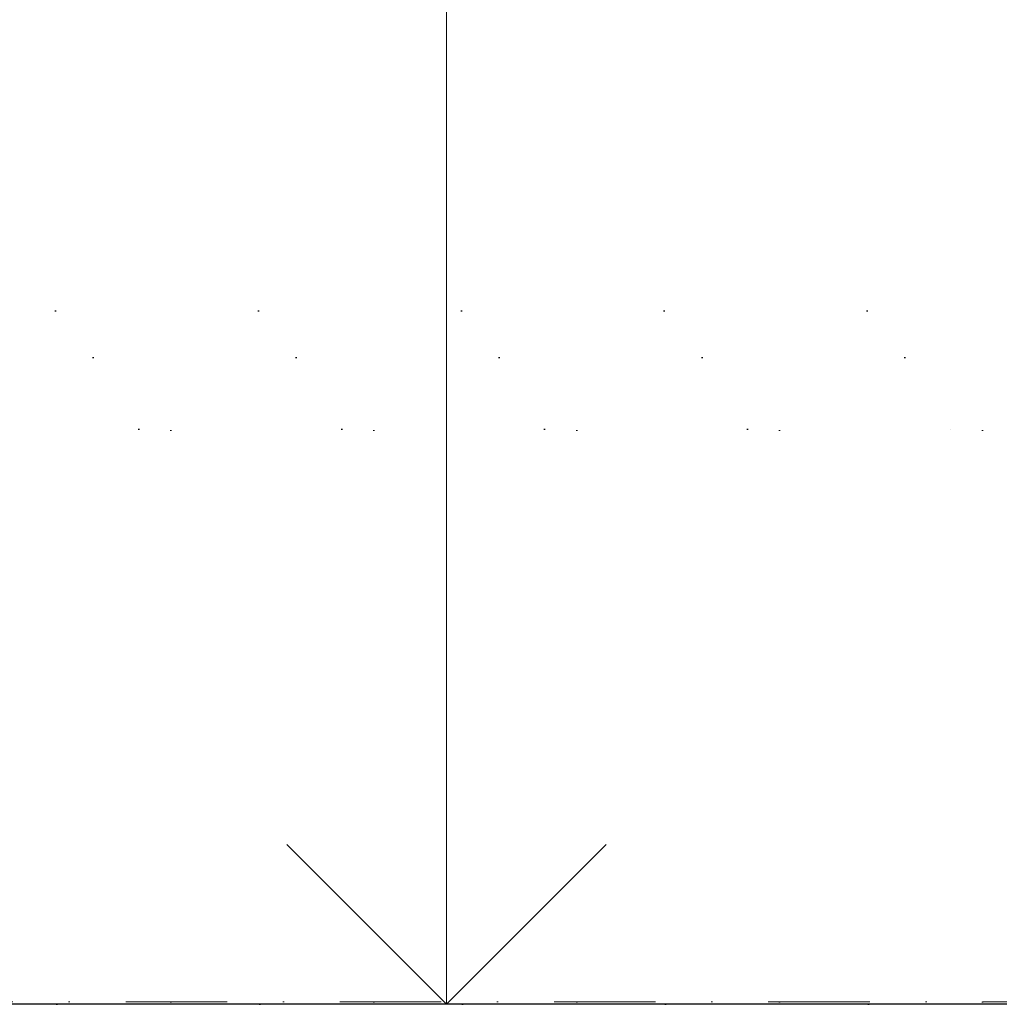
# Model space of a CAD drawing. Header units: millimetres. Extents: x -63554 to 200, y -19084 to 40052.
# Tile 20 of 120: x -40494 to -38961, y -18706 to -17165. Entities that reach past the tile are written whole.
import ezdxf

# ---------------------------------------------------------------- set-up
doc = ezdxf.new("R2010")
doc.units = ezdxf.units.MM
doc.header["$MEASUREMENT"] = 0
doc.linetypes.add('Dot & Dashed', pattern=[335.138881, 158.75, -88.194444, 0, -88.194437])
doc.linetypes.add('Dotted', pattern=[317.499995, 0, -317.499995])
for name, color, linetype in [('New_1154_Välistrepid_ kaldteed ja terrassid', 7, 'Continuous'), ('New_1252_Varikatused', 7, 'Continuous'), ('New__trapid', 7, 'Continuous')]:
    doc.layers.add(name, color=color, linetype=linetype)
for name, color, linetype, lineweight in [('New_1154_Välistrepid_ kaldteed ja terrassid_Pen_No__41', 7, 'Continuous', 25), ('New_1252_Varikatused_Pen_No__1', 7, 'Continuous', 13), ('New_1252_Varikatused_Pen_No__41', 7, 'Continuous', 25), ('New__trapid_Pen_No__1', 7, 'Continuous', 13)]:
    doc.layers.add(name, color=color, linetype=linetype, lineweight=lineweight)

# ---------------------------------------------------------------- blocks, each defined once
blk = doc.blocks.new('Slab_175_1', base_point=(-37893.5, -18705.5))
at = {"layer": 'New_1154_Välistrepid_ kaldteed ja terrassid_Pen_No__41', "color": 7, "linetype": 'Continuous', "lineweight": 25, "flags": 128}
blk.add_lwpolyline([(-37893.5, -18705.5), (-45016.5, -18705.5), (-44119, -17805.7), (-44119, -17501.9), (-44561, -17501.9), (-44561, -15302.1), (-44119, -15302.1), (-44119, -15230.1), (-38791, -15230.1), (-38791, -15302.1), (-38349, -15302.1), (-38349, -17501.9), (-38791, -17501.9), (-38791, -17805.7)], close=True, dxfattribs=at)
blk = doc.blocks.new('Roof_13_1', base_point=(-38343, -17620.5))
at = {"layer": 'New_1252_Varikatused_Pen_No__41', "color": 7, "linetype": 'Dotted', "lineweight": 25, "flags": 128}
for points in [[(-44566.9, -17620.5), (-38343, -17620.5)], [(-37260.1, -18705.5), (-45649.7, -18705.5)]]:
    blk.add_lwpolyline(points, dxfattribs=at)
blk = doc.blocks.new('Roof_14_1', base_point=(-38791, -17693.4))
at = {"layer": 'New_1252_Varikatused_Pen_No__41', "color": 7, "linetype": 'Dotted', "lineweight": 25, "flags": 128}
for points in [[(-38791, -17693.4), (-44119, -17693.4)], [(-44119, -17805.7), (-38791, -17805.7)]]:
    blk.add_lwpolyline(points, dxfattribs=at)
blk = doc.blocks.new('Roof_15_1', base_point=(-40911, -18705.5))
at = {"layer": 'New_1154_Välistrepid_ kaldteed ja terrassid_Pen_No__41', "color": 7, "linetype": 'Continuous', "lineweight": 25, "flags": 128}
blk.add_lwpolyline([(-37893.5, -18705.5), (-40911, -18705.5)], dxfattribs=at)
blk.add_lwpolyline([(-37893.5, -18705.5), (-40911, -18705.5)], dxfattribs=at)
blk = doc.blocks.new('Beam_1_1', base_point=(-37269.2, -18705.7))
at = {"layer": 'New_1252_Varikatused_Pen_No__1', "color": 7, "linetype": 'Dot & Dashed', "lineweight": 13}
blk.add_line((-37269.2, -18705.7), (-45641.5, -18705.7), dxfattribs=at)
blk = doc.blocks.new('Beam_2_1', base_point=(-45021.6, -18701.8))
at = {"layer": 'New_1252_Varikatused_Pen_No__1', "color": 7, "linetype": 'Dotted', "lineweight": 13}
for p, q in [((-45021.6, -17807.7), (-37890.2, -17807.7)), ((-45021.6, -18702.5), (-37890.2, -18702.5))]:
    blk.add_line(p, q, dxfattribs=at)
at = {"layer": 'New_1252_Varikatused_Pen_No__1', "color": 7, "linetype": 'Dot & Dashed', "lineweight": 13}
blk.add_line((-45021.6, -18701.8), (-37890.2, -18701.8), dxfattribs=at)
blk = doc.blocks.new('Line_2_1', base_point=(-39826, -18705.5))
at = {"layer": 'New__trapid_Pen_No__1', "color": 7, "linetype": 'Continuous', "lineweight": 13}
for q in [(-39826, -15230.1), (-40076, -18455.5), (-39576, -18455.5)]:
    blk.add_line((-39826, -18705.5), q, dxfattribs=at)

msp = doc.modelspace()

# ---------------------------------------------------------------- block references
at = {"layer": 'New_1154_Välistrepid_ kaldteed ja terrassid', "color": 7, "linetype": 'Continuous', "lineweight": 25}
for name, p in [('Slab_175_1', (-37893.5, -18705.5)), ('Roof_15_1', (-40911, -18705.5))]:
    msp.add_blockref(name, p, dxfattribs=at)
at = {"layer": 'New_1252_Varikatused', "color": 7, "linetype": 'Continuous', "lineweight": 25}
for name, p in [('Roof_14_1', (-38791, -17693.4)), ('Roof_13_1', (-38343, -17620.5))]:
    msp.add_blockref(name, p, dxfattribs=at)
at = {"layer": 'New_1252_Varikatused', "color": 7, "lineweight": 13}
for name, p in [('Beam_2_1', (-45021.6, -18701.8)), ('Beam_1_1', (-37269.2, -18705.7))]:
    msp.add_blockref(name, p, dxfattribs=at)
at = {"layer": 'New__trapid', "color": 7, "linetype": 'Continuous', "lineweight": 13}
msp.add_blockref('Line_2_1', (-39826, -18705.5), dxfattribs=at)

doc.saveas('drawing.dxf')
